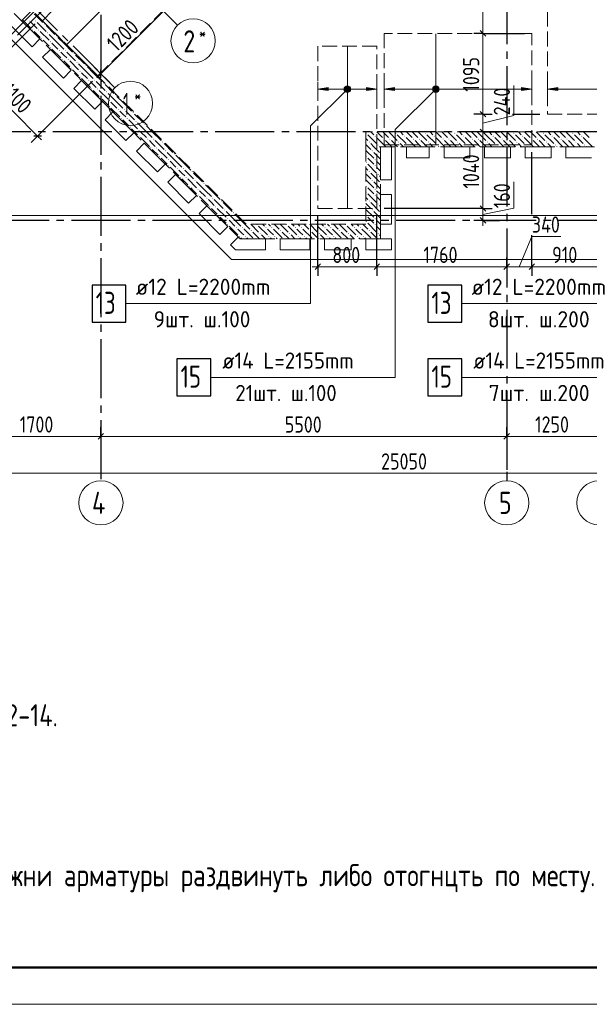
# Model space of a CAD drawing. Header units: millimetres. Extents: x 0 to 43617, y 0 to 59400.
# Tile 10 of 36: x 15224 to 22943, y 0 to 13352. Entities that reach past the tile are written whole.
import ezdxf

# ---------------------------------------------------------------- set-up
doc = ezdxf.new("R2010")
doc.units = ezdxf.units.MM
doc.linetypes.add('______2', pattern=[270, 200, -70])
doc.linetypes.add('______5', pattern=[1100, 800, -100, 100, -100])
for name, color, linetype, lineweight in [('Standard', 7, 'Continuous', 25), ('ДОП Верх по У', 7, 'Continuous', 25), ('Оси', 40, '______5', 18), ('Позиционная метка номер позиции', 7, 'Continuous', 13), ('Примечания', 7, 'Continuous', 25)]:
    doc.layers.add(name, color=color, linetype=linetype, lineweight=lineweight)
doc.layers.add('ЖБ Перекрытие верхний уровень', color=7, linetype='Continuous', lineweight=25, true_color=0xe0e0ff)
doc.layers.add('ЖБ Стена верхний уровень', color=7, linetype='Continuous', lineweight=25, true_color=0x006e00)
doc.styles.add('GOST 2.304-81', font='txt')
doc.styles.add('ISOCPEUR', font='txt')

msp = doc.modelspace()

# ---------------------------------------------------------------- hatches: boundary and pattern name
at = {"layer": 'ДОП Верх по У', "linetype": 'Continuous', "lineweight": 13, "transparency": 33554687}
for points in [[(19404, 12391), (19264, 12411), (19404, 12431)], [(20304, 12391), (20164, 12411), (20304, 12431)], [(22514, 12391), (22374, 12411), (22514, 12431)]]:
    msp.add_hatch(color=7, dxfattribs=at).paths.add_polyline_path(points, flags=16)
for points in [[(19632, 12392), (19632, 12430), (19626, 12411)], [(19632, 12430), (19645, 12379), (19645, 12443)], [(19632, 12430), (19632, 12392), (19645, 12379)], [(19645, 12443), (19664, 12373), (19664, 12448)], [(19645, 12443), (19645, 12379), (19664, 12373)], [(19664, 12448), (19664, 12373), (19683, 12379)], [(19664, 12448), (19683, 12379), (19683, 12443)], [(19683, 12443), (19683, 12379), (19696, 12392)], [(19683, 12443), (19696, 12392), (19696, 12430)], [(19696, 12430), (19696, 12392), (19701, 12411)], [(19924, 12391), (20064, 12411), (19924, 12431)], [(20832, 12392), (20832, 12430), (20827, 12411)], [(20832, 12430), (20845, 12379), (20845, 12443)], [(20832, 12430), (20832, 12392), (20845, 12379)], [(20845, 12443), (20864, 12373), (20864, 12448)], [(20845, 12443), (20845, 12379), (20864, 12373)], [(20864, 12448), (20864, 12373), (20883, 12379)], [(20864, 12448), (20883, 12379), (20883, 12443)], [(20883, 12443), (20883, 12379), (20896, 12392)], [(20883, 12443), (20896, 12392), (20896, 12430)], [(20896, 12430), (20896, 12392), (20902, 12411)], [(22024, 12391), (22164, 12411), (22024, 12431)]]:
    msp.add_hatch(color=7, dxfattribs=at).paths.add_polyline_path(points)
at = {"layer": 'ЖБ Стена верхний уровень', "linetype": 'Continuous', "lineweight": 18, "transparency": 33554687}
for points in [[(15354, 13333), (15361, 13340), (15367, 13333), (15361, 13327)], [(15394, 13213), (15401, 13220), (15407, 13213), (15401, 13207)], [(15434, 13333), (15441, 13340), (15447, 13333), (15441, 13327)], [(15474, 13213), (15481, 13220), (15487, 13213), (15481, 13207)], [(15554, 13293), (15561, 13300), (15567, 13293), (15561, 13287)], [(15407, 13213), (15407, 13213), (15401, 13207), (15401, 13207)], [(15514, 13093), (15521, 13100), (15527, 13093), (15521, 13087)], [(15594, 13173), (15601, 13180), (15607, 13173), (15601, 13167)], [(15714, 13133), (15721, 13140), (15727, 13133), (15721, 13127)], [(15634, 13053), (15641, 13060), (15647, 13053), (15641, 13047)], [(15634, 12973), (15641, 12980), (15647, 12973), (15641, 12967)], [(15754, 12933), (15761, 12940), (15767, 12933), (15761, 12927)], [(15794, 12813), (15801, 12820), (15807, 12813), (15801, 12807)], [(15834, 12933), (15841, 12940), (15847, 12933), (15841, 12927)], [(15874, 12813), (15881, 12820), (15887, 12813), (15881, 12807)], [(15954, 12893), (15961, 12900), (15967, 12893), (15961, 12887)], [(15914, 12693), (15921, 12700), (15927, 12693), (15921, 12687)], [(15994, 12773), (16001, 12780), (16007, 12773), (16001, 12767)], [(16114, 12733), (16121, 12740), (16127, 12733), (16121, 12727)], [(16034, 12653), (16041, 12660), (16047, 12653), (16041, 12647)], [(16034, 12573), (16041, 12580), (16047, 12573), (16041, 12567)], [(16154, 12533), (16161, 12540), (16167, 12533), (16161, 12527)], [(16194, 12413), (16201, 12420), (16207, 12413), (16201, 12407)], [(16234, 12533), (16241, 12540), (16247, 12533), (16241, 12527)], [(16274, 12413), (16281, 12420), (16287, 12413), (16281, 12407)], [(16354, 12493), (16361, 12500), (16367, 12493), (16361, 12487)], [(16314, 12293), (16321, 12300), (16327, 12293), (16321, 12287)], [(16394, 12373), (16401, 12380), (16407, 12373), (16401, 12367)], [(16514, 12333), (16521, 12340), (16527, 12333), (16521, 12327)], [(16434, 12253), (16441, 12260), (16447, 12253), (16441, 12247)], [(16434, 12173), (16441, 12180), (16447, 12173), (16441, 12167)], [(16554, 12133), (16561, 12140), (16567, 12133), (16561, 12127)], [(16594, 12013), (16601, 12020), (16607, 12013), (16601, 12007)], [(16634, 12133), (16641, 12140), (16647, 12133), (16641, 12127)], [(16674, 12013), (16681, 12020), (16687, 12013), (16681, 12007)], [(16754, 12093), (16761, 12100), (16767, 12093), (16761, 12087)], [(16714, 11893), (16721, 11900), (16727, 11893), (16721, 11887)], [(16794, 11973), (16801, 11980), (16807, 11973), (16801, 11967)], [(16914, 11933), (16921, 11940), (16927, 11933), (16921, 11927)], [(16834, 11853), (16841, 11860), (16847, 11853), (16841, 11847)], [(16834, 11773), (16841, 11780), (16847, 11773), (16841, 11767)], [(19914, 11813), (19921, 11820), (19927, 11813), (19921, 11807)], [(20034, 11773), (20041, 11780), (20047, 11773), (20041, 11767)], [(20314, 11813), (20321, 11820), (20327, 11813), (20321, 11807)], [(20434, 11773), (20441, 11780), (20447, 11773), (20441, 11767)], [(20714, 11813), (20721, 11820), (20727, 11813), (20721, 11807)], [(20834, 11773), (20841, 11780), (20847, 11773), (20841, 11767)], [(21114, 11813), (21121, 11820), (21127, 11813), (21121, 11807)], [(21234, 11773), (21241, 11780), (21247, 11773), (21241, 11767)], [(21514, 11813), (21521, 11820), (21527, 11813), (21521, 11807)], [(21634, 11773), (21641, 11780), (21647, 11773), (21641, 11767)], [(21914, 11813), (21921, 11820), (21927, 11813), (21921, 11807)], [(22034, 11773), (22041, 11780), (22047, 11773), (22041, 11767)], [(22314, 11813), (22321, 11820), (22327, 11813), (22321, 11807)], [(22434, 11773), (22441, 11780), (22447, 11773), (22441, 11767)], [(22714, 11813), (22721, 11820), (22727, 11813), (22721, 11807)], [(22834, 11773), (22841, 11780), (22847, 11773), (22841, 11767)], [(16954, 11733), (16961, 11740), (16967, 11733), (16961, 11727)], [(16994, 11613), (17001, 11620), (17007, 11613), (17001, 11607)], [(17034, 11733), (17041, 11740), (17047, 11733), (17041, 11727)], [(17074, 11613), (17081, 11620), (17087, 11613), (17081, 11607)], [(17154, 11693), (17161, 11700), (17167, 11693), (17161, 11687)], [(19954, 11693), (19961, 11700), (19967, 11693), (19961, 11687)], [(20074, 11653), (20081, 11660), (20087, 11653), (20081, 11647)], [(20154, 11733), (20161, 11740), (20167, 11733), (20161, 11727)], [(20234, 11733), (20241, 11740), (20247, 11733), (20241, 11727)], [(20354, 11693), (20361, 11700), (20367, 11693), (20361, 11687)], [(20474, 11653), (20481, 11660), (20487, 11653), (20481, 11647)], [(20554, 11733), (20561, 11740), (20567, 11733), (20561, 11727)], [(20634, 11733), (20641, 11740), (20647, 11733), (20641, 11727)], [(20754, 11693), (20761, 11700), (20767, 11693), (20761, 11687)], [(20874, 11653), (20881, 11660), (20887, 11653), (20881, 11647)], [(20954, 11733), (20961, 11740), (20967, 11733), (20961, 11727)], [(21034, 11733), (21041, 11740), (21047, 11733), (21041, 11727)], [(21154, 11693), (21161, 11700), (21167, 11693), (21161, 11687)], [(21274, 11653), (21281, 11660), (21287, 11653), (21281, 11647)], [(21354, 11733), (21361, 11740), (21367, 11733), (21361, 11727)], [(21434, 11733), (21441, 11740), (21447, 11733), (21441, 11727)], [(21554, 11693), (21561, 11700), (21567, 11693), (21561, 11687)], [(21674, 11653), (21681, 11660), (21687, 11653), (21681, 11647)], [(21754, 11733), (21761, 11740), (21767, 11733), (21761, 11727)], [(21834, 11733), (21841, 11740), (21847, 11733), (21841, 11727)], [(21954, 11693), (21961, 11700), (21967, 11693), (21961, 11687)], [(22074, 11653), (22081, 11660), (22087, 11653), (22081, 11647)], [(22154, 11733), (22161, 11740), (22167, 11733), (22161, 11727)], [(22234, 11733), (22241, 11740), (22247, 11733), (22241, 11727)], [(22354, 11693), (22361, 11700), (22367, 11693), (22361, 11687)], [(22474, 11653), (22481, 11660), (22487, 11653), (22481, 11647)], [(22554, 11733), (22561, 11740), (22567, 11733), (22561, 11727)], [(22634, 11733), (22641, 11740), (22647, 11733), (22641, 11727)], [(22754, 11693), (22761, 11700), (22767, 11693), (22761, 11687)], [(22874, 11653), (22881, 11660), (22887, 11653), (22881, 11647)], [(17114, 11493), (17121, 11500), (17127, 11493), (17121, 11487)], [(17194, 11573), (17201, 11580), (17207, 11573), (17201, 11567)], [(17314, 11533), (17321, 11540), (17327, 11533), (17321, 11527)], [(19914, 11493), (19921, 11500), (19927, 11493), (19921, 11487)], [(19994, 11573), (20001, 11580), (20007, 11573), (20001, 11567)], [(17234, 11453), (17241, 11460), (17247, 11453), (17241, 11447)], [(17234, 11373), (17241, 11380), (17247, 11373), (17241, 11367)], [(19914, 11413), (19921, 11420), (19927, 11413), (19921, 11407)], [(20034, 11453), (20041, 11460), (20047, 11453), (20041, 11447)], [(20034, 11373), (20041, 11380), (20047, 11373), (20041, 11367)], [(17354, 11333), (17361, 11340), (17367, 11333), (17361, 11327)], [(17394, 11213), (17401, 11220), (17407, 11213), (17401, 11207)], [(17434, 11333), (17441, 11340), (17447, 11333), (17441, 11327)], [(17474, 11213), (17481, 11220), (17487, 11213), (17481, 11207)], [(17554, 11293), (17561, 11300), (17567, 11293), (17561, 11287)], [(19954, 11293), (19961, 11300), (19967, 11293), (19961, 11287)], [(20074, 11253), (20081, 11260), (20087, 11253), (20081, 11247)], [(17514, 11093), (17521, 11100), (17527, 11093), (17521, 11087)], [(17594, 11173), (17601, 11180), (17607, 11173), (17601, 11167)], [(17714, 11133), (17721, 11140), (17727, 11133), (17721, 11127)], [(19914, 11093), (19921, 11100), (19927, 11093), (19921, 11087)], [(19994, 11173), (20001, 11180), (20007, 11173), (20001, 11167)], [(17634, 11053), (17641, 11060), (17647, 11053), (17641, 11047)], [(17634, 10973), (17641, 10980), (17647, 10973), (17641, 10967)], [(19914, 11013), (19921, 11020), (19927, 11013), (19921, 11007)], [(20034, 11053), (20041, 11060), (20047, 11053), (20041, 11047)], [(20034, 10973), (20041, 10980), (20047, 10973), (20041, 10967)], [(17754, 10933), (17761, 10940), (17767, 10933), (17761, 10927)], [(17794, 10813), (17801, 10820), (17807, 10813), (17801, 10807)], [(17834, 10933), (17841, 10940), (17847, 10933), (17841, 10927)], [(17874, 10813), (17881, 10820), (17887, 10813), (17881, 10807)], [(17954, 10893), (17961, 10900), (17967, 10893), (17961, 10887)], [(19954, 10893), (19961, 10900), (19967, 10893), (19961, 10887)], [(20074, 10853), (20081, 10860), (20087, 10853), (20081, 10847)], [(17914, 10693), (17921, 10700), (17927, 10693), (17921, 10687)], [(17994, 10773), (18001, 10780), (18007, 10773), (18001, 10767)], [(18114, 10733), (18121, 10740), (18127, 10733), (18121, 10727)], [(19914, 10693), (19921, 10700), (19927, 10693), (19921, 10687)], [(19994, 10773), (20001, 10780), (20007, 10773), (20001, 10767)], [(18034, 10653), (18041, 10660), (18047, 10653), (18041, 10647)], [(18034, 10573), (18041, 10580), (18047, 10573), (18041, 10567)], [(18434, 10573), (18441, 10580), (18447, 10573), (18441, 10567)], [(18834, 10573), (18841, 10580), (18847, 10573), (18841, 10567)], [(19234, 10573), (19241, 10580), (19247, 10573), (19241, 10567)], [(19634, 10573), (19641, 10580), (19647, 10573), (19641, 10567)], [(19914, 10613), (19921, 10620), (19927, 10613), (19921, 10607)], [(20034, 10653), (20041, 10660), (20047, 10653), (20041, 10647)], [(20034, 10573), (20041, 10580), (20047, 10573), (20041, 10567)], [(18154, 10533), (18161, 10540), (18167, 10533), (18161, 10527)], [(18194, 10413), (18201, 10420), (18207, 10413), (18201, 10407)], [(18234, 10533), (18241, 10540), (18247, 10533), (18241, 10527)], [(18274, 10413), (18281, 10420), (18287, 10413), (18281, 10407)], [(18354, 10493), (18361, 10500), (18367, 10493), (18361, 10487)], [(18474, 10453), (18481, 10460), (18487, 10453), (18481, 10447)], [(18554, 10533), (18561, 10540), (18567, 10533), (18561, 10527)], [(18594, 10413), (18601, 10420), (18607, 10413), (18601, 10407)], [(18634, 10533), (18641, 10540), (18647, 10533), (18641, 10527)], [(18674, 10413), (18681, 10420), (18687, 10413), (18681, 10407)], [(18754, 10493), (18761, 10500), (18767, 10493), (18761, 10487)], [(18874, 10453), (18881, 10460), (18887, 10453), (18881, 10447)], [(18954, 10533), (18961, 10540), (18967, 10533), (18961, 10527)], [(18994, 10413), (19001, 10420), (19007, 10413), (19001, 10407)], [(19034, 10533), (19041, 10540), (19047, 10533), (19041, 10527)], [(19074, 10413), (19081, 10420), (19087, 10413), (19081, 10407)], [(19154, 10493), (19161, 10500), (19167, 10493), (19161, 10487)], [(19274, 10453), (19281, 10460), (19287, 10453), (19281, 10447)], [(19354, 10533), (19361, 10540), (19367, 10533), (19361, 10527)], [(19394, 10413), (19401, 10420), (19407, 10413), (19401, 10407)], [(19434, 10533), (19441, 10540), (19447, 10533), (19441, 10527)], [(19474, 10413), (19481, 10420), (19487, 10413), (19481, 10407)], [(19554, 10493), (19561, 10500), (19567, 10493), (19561, 10487)], [(19674, 10453), (19681, 10460), (19687, 10453), (19681, 10447)], [(19754, 10533), (19761, 10540), (19767, 10533), (19761, 10527)], [(19794, 10413), (19801, 10420), (19807, 10413), (19801, 10407)], [(19834, 10533), (19841, 10540), (19847, 10533), (19841, 10527)], [(19874, 10413), (19881, 10420), (19887, 10413), (19881, 10407)], [(19954, 10493), (19961, 10500), (19967, 10493), (19961, 10487)], [(20074, 10453), (20081, 10460), (20087, 10453), (20081, 10447)]]:
    msp.add_hatch(color=7, dxfattribs=at).paths.add_polyline_path(points, flags=16)
at = {"layer": 'Позиционная метка номер позиции', "linetype": 'Continuous', "lineweight": 13, "transparency": 33554687}
for points in [[(19696, 12379), (19632, 12443), (19621, 12422)], [(19696, 12379), (19621, 12422), (19675, 12368)], [(19675, 12368), (19621, 12422), (19621, 12400)], [(19707, 12400), (19653, 12454), (19632, 12443)], [(19707, 12400), (19632, 12443), (19696, 12379)], [(19707, 12422), (19675, 12454), (19653, 12454)], [(19707, 12422), (19653, 12454), (19707, 12400)], [(19675, 12454), (19707, 12422), (19696, 12443)], [(20896, 12379), (20832, 12443), (20821, 12422)], [(20896, 12379), (20821, 12422), (20875, 12368)], [(20875, 12368), (20821, 12422), (20821, 12400)], [(20907, 12400), (20853, 12454), (20832, 12443)], [(20907, 12400), (20832, 12443), (20896, 12379)], [(20907, 12422), (20875, 12454), (20853, 12454)], [(20907, 12422), (20853, 12454), (20907, 12400)], [(20875, 12454), (20907, 12422), (20896, 12443)], [(19675, 12368), (19621, 12400), (19653, 12368)], [(19653, 12368), (19621, 12400), (19632, 12379)], [(20875, 12368), (20821, 12400), (20853, 12368)], [(20853, 12368), (20821, 12400), (20832, 12379)]]:
    msp.add_hatch(color=7, dxfattribs=at).paths.add_polyline_path(points)

# ---------------------------------------------------------------- linework, layer by layer
at = {"layer": 'Standard', "color": 7, "linetype": 'Continuous', "lineweight": 13, "transparency": 33554687}
for p, q in [((16324, 12619), (17173, 13468)), ((16324, 12619), (16271, 12566)), ((21918, 12055), (21918, 12462)), ((21501, 11830), (21501, 12070)), ((21501, 11950), (21918, 12055)), ((15467, 11774), (15520, 11721)), ((21918, 10795), (21918, 11155)), ((21501, 10711), (21918, 10795)), ((21501, 10630), (21501, 10792)), ((21501, 10630), (21501, 10555)), ((21994, 10002), (22164, 10414)), ((22164, 10414), (22555, 10414)), ((19264, 10002), (19189, 10002)), ((20064, 10002), (19264, 10002)), ((21824, 10002), (20064, 10002)), ((22164, 10002), (21824, 10002)), ((23074, 10002), (22164, 10002)), ((14624, 7702), (16324, 7702)), ((16324, 7702), (21824, 7702)), ((21824, 7702), (23074, 7702)), ((32974, 7202), (7924, 7202))]:
    msp.add_line(p, q, dxfattribs=at)
at = {"layer": 'Standard', "color": 251, "linetype": 'Continuous', "lineweight": -3, "true_color": 0x656565, "transparency": 33554687}
for p, q in [((17173, 13468), (17291, 13349)), ((21501, 13167), (21376, 13167)), ((21501, 13167), (21626, 13167)), ((16324, 12619), (16236, 12707)), ((16324, 12619), (16412, 12531)), ((16324, 12619), (16443, 12501)), ((15467, 11774), (16212, 12519)), ((21501, 12070), (21376, 12070)), ((21501, 12070), (21626, 12070)), ((21901, 12070), (22274, 12070)), ((15467, 11774), (15379, 11686)), ((15467, 11774), (15556, 11863)), ((21501, 11830), (21376, 11830)), ((21501, 11830), (21626, 11830)), ((22164, 10716), (22164, 11555)), ((19264, 10002), (19264, 10692)), ((21501, 10792), (20164, 10792)), ((21501, 10792), (21376, 10792)), ((21501, 10792), (21626, 10792)), ((21501, 10630), (21376, 10630)), ((21501, 10630), (21626, 10630)), ((21501, 10630), (21724, 10630)), ((19264, 10002), (19264, 10127)), ((20064, 10002), (20064, 10127)), ((21824, 10002), (21824, 10127)), ((22164, 10002), (22164, 10127)), ((19264, 10002), (19264, 9877)), ((20064, 10002), (20064, 9877)), ((21824, 10002), (21824, 9877)), ((21824, 10002), (21824, 10000)), ((22164, 10002), (22164, 9877)), ((16324, 7702), (16324, 7827)), ((21824, 7702), (21824, 7827)), ((16324, 7702), (16324, 7577)), ((21824, 7702), (21824, 7577))]:
    msp.add_line(p, q, dxfattribs=at)
at = {"layer": 'Standard', "color": 7, "linetype": 'Continuous', "lineweight": 25, "transparency": 33554687}
for p, q in [((21539, 13129), (21464, 13204)), ((16324, 12566), (16324, 12672)), ((21539, 12033), (21464, 12107)), ((15520, 11774), (15414, 11774)), ((21539, 11792), (21464, 11868)), ((21539, 10754), (21464, 10829)), ((21539, 10592), (21464, 10668)), ((19301, 10040), (19226, 9965)), ((20101, 10040), (20026, 9965)), ((21861, 10040), (21786, 9965)), ((22202, 10040), (22127, 9965)), ((16286, 7665), (16361, 7740)), ((21786, 7665), (21861, 7740))]:
    msp.add_line(p, q, dxfattribs=at)
at = {"layer": 'Standard', "color": 7, "linetype": 'Continuous', "lineweight": 13, "transparency": 33554687}
msp.add_lwpolyline([(0, 0), (42000, 0), (42000, 59400), (0, 59400), (0, 0)], close=True, dxfattribs=at)
at = {"layer": 'Standard', "color": 7, "linetype": 'Continuous', "lineweight": 50, "transparency": 33554687}
msp.add_lwpolyline([(2000, 58900), (41500, 58900), (41500, 500), (2000, 500), (2000, 58900)], close=True, dxfattribs=at)
at = {"layer": 'Standard', "color": 254, "linetype": 'Continuous', "lineweight": 13, "true_color": 0xc4c4ff, "transparency": 33554687}
msp.add_lwpolyline([(7992, 10698), (32674, 10698), (32674, 56820), (7992, 56820), (7992, 10698)], dxfattribs=at)
at = {"layer": 'Standard', "color": 7, "linetype": 'Continuous', "lineweight": 13, "transparency": 33554687}
for points in [[(21501, 13167), (21501, 14068), (21501, 14068), (21501, 14270)], [(21501, 12070), (21501, 12118), (21501, 12118), (21501, 13137), (21501, 13137), (21501, 13167)], [(15467, 11774), (14835, 12407), (14835, 12407), (14827, 12414), (14827, 12414), (14689, 12552)], [(21501, 10792), (21501, 10926), (21501, 10926), (21501, 11830)]]:
    msp.add_lwpolyline(points, dxfattribs=at)
at = {"layer": 'Standard', "color": 251, "linetype": 'Continuous', "lineweight": -3, "true_color": 0x656565, "transparency": 33554687}
for points in [[(14597, 12644), (14609, 12656), (14609, 12656), (14609, 12656), (14609, 12656), (15714, 13761), (15714, 13761), (16102, 14149)], [(14689, 12552), (14691, 12554), (14691, 12554), (14701, 12564), (14701, 12564), (14701, 12564), (14701, 12564), (15434, 13297)], [(21501, 13167), (21531, 13167), (21531, 13167), (21633, 13167), (21633, 13167), (21698, 13167), (21698, 13167), (21734, 13167), (21734, 13167), (22064, 13167)], [(21501, 12070), (21556, 12070), (21556, 12070), (21616, 12070)], [(21501, 11830), (21620, 11830), (21620, 11830), (21724, 11830)], [(20064, 10002), (20064, 10019), (20064, 10019), (20064, 10692)], [(22164, 10002), (22164, 10019), (22164, 10019), (22164, 10019), (22164, 10019), (22164, 10418), (22164, 10418), (22164, 10431)], [(16324, 7702), (16324, 7587), (16324, 7587), (16324, 7250)], [(21824, 7702), (21824, 7497), (21824, 7497), (21824, 7250)]]:
    msp.add_lwpolyline(points, dxfattribs=at)
at = {"layer": 'ДОП Верх по У', "color": 7, "linetype": 'Continuous', "lineweight": 18, "transparency": 33554687}
for p, q in [((15862, 13018), (17919, 15075)), ((20864, 13162), (20864, 11662)), ((19664, 10798), (19664, 12986))]:
    msp.add_line(p, q, dxfattribs=at)
at = {"layer": 'ДОП Верх по У', "color": 251, "linetype": 'Continuous', "lineweight": 13, "true_color": 0x494949, "transparency": 33554687}
for p, q in [((19264, 12411), (19264, 12511)), ((19264, 12411), (19404, 12431)), ((19404, 12431), (19404, 12391)), ((19664, 12448), (19664, 12448)), ((20064, 12411), (19924, 12431)), ((19924, 12431), (19924, 12391)), ((20064, 12411), (20064, 12511)), ((20164, 12411), (20164, 12511)), ((20164, 12411), (20304, 12431)), ((20304, 12431), (20304, 12391)), ((20864, 12448), (20864, 12448)), ((22164, 12411), (22024, 12431)), ((22024, 12431), (22024, 12391)), ((22164, 12411), (22164, 12511)), ((22374, 12411), (22374, 12511)), ((22374, 12411), (22514, 12431)), ((22514, 12431), (22514, 12391)), ((19404, 12391), (19264, 12411)), ((19264, 12411), (19264, 12311)), ((19264, 12411), (19264, 12411)), ((19404, 12411), (19634, 12411)), ((19664, 12373), (19664, 12373)), ((19694, 12411), (19924, 12411)), ((19924, 12391), (20064, 12411)), ((20064, 12411), (20064, 12311)), ((20064, 12411), (20064, 12411)), ((20304, 12391), (20164, 12411)), ((20164, 12411), (20164, 12311)), ((20164, 12411), (20164, 12411)), ((20304, 12411), (20834, 12411)), ((20864, 12373), (20864, 12373)), ((20894, 12411), (22024, 12411)), ((22024, 12391), (22164, 12411)), ((22164, 12411), (22164, 12311)), ((22164, 12411), (22164, 12411)), ((22514, 12391), (22374, 12411)), ((22374, 12411), (22374, 12311)), ((22374, 12411), (22374, 12411)), ((22514, 12411), (23144, 12411))]:
    msp.add_line(p, q, dxfattribs=at)
at = {"layer": 'ДОП Верх по У', "color": 7, "linetype": 'Continuous', "lineweight": 13, "transparency": 33554687}
for p, q in [((16778, 9502), (18864, 9502)), ((21328, 9502), (23414, 9502)), ((17950, 8502), (20014, 8502)), ((21350, 8502), (23414, 8502))]:
    msp.add_line(p, q, dxfattribs=at)
at = {"layer": 'ДОП Верх по У', "color": 7, "linetype": 'Continuous', "lineweight": 25, "transparency": 33554687}
for points in [[(16204, 9252), (16664, 9252), (16664, 9752), (16204, 9752), (16204, 9252)], [(20754, 9252), (21214, 9252), (21214, 9752), (20754, 9752), (20754, 9252)], [(17354, 8252), (17814, 8252), (17814, 8752), (17354, 8752), (17354, 8252)], [(20754, 8252), (21214, 8252), (21214, 8752), (20754, 8752), (20754, 8252)]]:
    msp.add_lwpolyline(points, dxfattribs=at)
at = {"layer": 'ДОП Верх по У', "color": 251, "linetype": 'Continuous', "lineweight": 13, "true_color": 0x494949, "transparency": 33554687}
for centre in [(19664, 12411), (20864, 12411)]:
    msp.add_circle(centre, 37.5, dxfattribs=at)
at = {"layer": 'ЖБ Перекрытие верхний уровень', "color": 7, "linetype": 'Continuous', "lineweight": 18, "transparency": 33554687}
for p, q in [((13214, 14980), (18094, 10100)), ((15151, 13438), (15498, 13092)), ((15392, 12986), (15045, 13332)), ((15498, 13092), (15392, 12986)), ((15533, 12844), (15639, 12950)), ((15816, 12561), (15533, 12844)), ((15639, 12950), (15922, 12668)), ((15922, 12668), (15816, 12561)), ((15957, 12420), (16063, 12526)), ((16240, 12137), (15957, 12420)), ((16063, 12526), (16346, 12243)), ((16346, 12243), (16240, 12137)), ((16382, 11996), (16488, 12102)), ((16488, 12102), (16771, 11819)), ((16664, 11713), (16382, 11996)), ((16771, 11819), (16664, 11713)), ((16806, 11571), (16912, 11678)), ((16912, 11678), (17195, 11395)), ((20114, 11180), (20114, 11630)), ((20114, 11630), (20264, 11630)), ((20264, 11630), (20264, 11180)), ((20464, 11480), (20464, 11630)), ((20464, 11630), (20774, 11630)), ((20774, 11630), (20774, 11480)), ((20974, 11480), (20974, 11630)), ((20974, 11630), (21324, 11630)), ((21324, 11630), (21324, 11480)), ((21524, 11480), (21524, 11630)), ((21524, 11630), (21874, 11630)), ((21874, 11630), (21874, 11480)), ((22074, 11630), (22424, 11630)), ((22074, 11480), (22074, 11630)), ((22424, 11630), (22424, 11480)), ((22624, 11480), (22624, 11630)), ((22624, 11630), (22974, 11630)), ((17089, 11289), (16806, 11571)), ((17195, 11395), (17089, 11289)), ((20774, 11480), (20464, 11480)), ((21324, 11480), (20974, 11480)), ((21874, 11480), (21524, 11480)), ((22424, 11480), (22074, 11480)), ((22974, 11480), (22624, 11480)), ((17230, 11147), (17336, 11253)), ((17336, 11253), (17619, 10970)), ((17513, 10864), (17230, 11147)), ((20264, 11180), (20114, 11180)), ((17619, 10970), (17513, 10864)), ((20114, 10580), (20114, 10980)), ((20114, 10980), (20264, 10980)), ((20264, 10980), (20264, 10580)), ((17654, 10723), (17760, 10829)), ((17760, 10829), (18043, 10546)), ((17937, 10440), (17654, 10723)), ((20264, 10580), (20114, 10580)), ((18043, 10546), (17937, 10440)), ((18079, 10299), (18185, 10405)), ((18147, 10230), (18079, 10299)), ((18185, 10405), (18210, 10380)), ((18210, 10380), (18554, 10380)), ((18554, 10380), (18554, 10230)), ((18754, 10230), (18754, 10380)), ((18754, 10380), (19154, 10380)), ((19154, 10380), (19154, 10230)), ((19354, 10230), (19354, 10380)), ((19354, 10380), (19714, 10380)), ((19714, 10380), (19714, 10230)), ((19914, 10230), (19914, 10380)), ((19914, 10380), (20264, 10380)), ((20264, 10380), (20264, 10230)), ((18554, 10230), (18147, 10230)), ((19154, 10230), (18754, 10230)), ((19714, 10230), (19354, 10230)), ((20264, 10230), (19914, 10230)), ((18094, 10100), (33074, 10100))]:
    msp.add_line(p, q, dxfattribs=at)
at = {"layer": 'ЖБ Стена верхний уровень', "color": 251, "linetype": '______2', "lineweight": 13, "true_color": 0x656565, "transparency": 33554687}
for p, q in [((16134, 14223), (15250, 13339)), ((15533, 13339), (16276, 14082)), ((15250, 13339), (15392, 13198)), ((18292, 10580), (15533, 13339)), ((15392, 13198), (18210, 10380)), ((22974, 11830), (19914, 11830)), ((19914, 11830), (19914, 11630)), ((19914, 11630), (19914, 10580)), ((20114, 10380), (20114, 11630)), ((20114, 11630), (26274, 11630)), ((19914, 10580), (18292, 10580)), ((18210, 10380), (19914, 10380)), ((19914, 10380), (20114, 10380))]:
    msp.add_line(p, q, dxfattribs=at)
at = {"layer": 'ЖБ Стена верхний уровень', "color": 9, "linetype": 'Continuous', "lineweight": 18, "true_color": 0xc7c7c7, "transparency": 33554687}
for p, q in [((15421, 13433), (15524, 13330)), ((15263, 13352), (15381, 13233)), ((15421, 13273), (15381, 13313)), ((15444, 13250), (15421, 13273)), ((15461, 13233), (15444, 13250)), ((15461, 13313), (15484, 13290)), ((15484, 13290), (15581, 13193)), ((15524, 13330), (15541, 13313)), ((15581, 13273), (15701, 13153)), ((15421, 13193), (15501, 13113)), ((15501, 13193), (15621, 13073)), ((15741, 13033), (15621, 13153)), ((15741, 13113), (15821, 13033)), ((15581, 13033), (15541, 13073)), ((15621, 12993), (15581, 13033)), ((15661, 13033), (15741, 12953)), ((15661, 12953), (15781, 12833)), ((15741, 13033), (15821, 12953)), ((15821, 13033), (15941, 12913)), ((15821, 12873), (15781, 12913)), ((15861, 12833), (15821, 12873)), ((15861, 12913), (15981, 12793)), ((15981, 12873), (16101, 12753)), ((15821, 12793), (15901, 12713)), ((15901, 12793), (16021, 12673)), ((16141, 12633), (16021, 12753)), ((16141, 12713), (16221, 12633)), ((15981, 12633), (15941, 12673)), ((16021, 12593), (15981, 12633)), ((16061, 12633), (16141, 12553)), ((16061, 12553), (16181, 12433)), ((16141, 12633), (16221, 12553)), ((16221, 12633), (16341, 12513)), ((16221, 12473), (16181, 12513)), ((16261, 12433), (16221, 12473)), ((16261, 12513), (16381, 12393)), ((16381, 12473), (16501, 12353)), ((16221, 12393), (16301, 12313)), ((16301, 12393), (16421, 12273)), ((16541, 12233), (16421, 12353)), ((16541, 12313), (16621, 12233)), ((16381, 12233), (16341, 12273)), ((16421, 12193), (16381, 12233)), ((16461, 12233), (16541, 12153)), ((16461, 12153), (16581, 12033)), ((16541, 12233), (16621, 12153)), ((16621, 12233), (16741, 12113)), ((16621, 12073), (16581, 12113)), ((16661, 12033), (16621, 12073)), ((16661, 12113), (16781, 11993)), ((16781, 12073), (16901, 11953)), ((16621, 11993), (16701, 11913)), ((16701, 11993), (16821, 11873)), ((16941, 11833), (16821, 11953)), ((16941, 11913), (17021, 11833)), ((16781, 11833), (16741, 11873)), ((16821, 11793), (16781, 11833)), ((16861, 11833), (16941, 11753)), ((16861, 11753), (16981, 11633)), ((16941, 11833), (17021, 11753)), ((17021, 11833), (17141, 11713)), ((19941, 11793), (20061, 11673)), ((20021, 11793), (19984, 11830)), ((20061, 11753), (20181, 11633)), ((20064, 11830), (20141, 11753)), ((20144, 11830), (20221, 11753)), ((20224, 11830), (20341, 11713)), ((20341, 11793), (20461, 11673)), ((20421, 11793), (20384, 11830)), ((20461, 11753), (20581, 11633)), ((20464, 11830), (20541, 11753)), ((20544, 11830), (20621, 11753)), ((20624, 11830), (20741, 11713)), ((20741, 11793), (20861, 11673)), ((20821, 11793), (20784, 11830)), ((20861, 11753), (20981, 11633)), ((20864, 11830), (20941, 11753)), ((20944, 11830), (21021, 11753)), ((21024, 11830), (21141, 11713)), ((21141, 11793), (21261, 11673)), ((21221, 11793), (21184, 11830)), ((21261, 11753), (21381, 11633)), ((21264, 11830), (21341, 11753)), ((21344, 11830), (21421, 11753)), ((21424, 11830), (21541, 11713)), ((21541, 11793), (21661, 11673)), ((21621, 11793), (21584, 11830)), ((21661, 11753), (21781, 11633)), ((21664, 11830), (21741, 11753)), ((21744, 11830), (21821, 11753)), ((21824, 11830), (21941, 11713)), ((21941, 11793), (22061, 11673)), ((22021, 11793), (21984, 11830)), ((22061, 11753), (22181, 11633)), ((22064, 11830), (22141, 11753)), ((22144, 11830), (22221, 11753)), ((22224, 11830), (22341, 11713)), ((22341, 11793), (22461, 11673)), ((22421, 11793), (22384, 11830)), ((22461, 11753), (22581, 11633)), ((22464, 11830), (22541, 11753)), ((22544, 11830), (22621, 11753)), ((22624, 11830), (22741, 11713)), ((22741, 11793), (22861, 11673)), ((22821, 11793), (22784, 11830)), ((22861, 11753), (22981, 11633)), ((22864, 11830), (22941, 11753)), ((17021, 11673), (16981, 11713)), ((17061, 11633), (17021, 11673)), ((17061, 11713), (17181, 11593)), ((17181, 11673), (17301, 11553)), ((19914, 11740), (19941, 11713)), ((19914, 11660), (19944, 11630)), ((19944, 11630), (19981, 11593)), ((19981, 11673), (20024, 11630)), ((20024, 11630), (20101, 11553)), ((20104, 11630), (20101, 11633)), ((20114, 11620), (20104, 11630)), ((20221, 11673), (20181, 11713)), ((20261, 11633), (20221, 11673)), ((20261, 11713), (20344, 11630)), ((20381, 11673), (20424, 11630)), ((20504, 11630), (20501, 11633)), ((20621, 11673), (20581, 11713)), ((20661, 11633), (20621, 11673)), ((20661, 11713), (20744, 11630)), ((20781, 11673), (20824, 11630)), ((20904, 11630), (20901, 11633)), ((21021, 11673), (20981, 11713)), ((21061, 11633), (21021, 11673)), ((21061, 11713), (21144, 11630)), ((21181, 11673), (21224, 11630)), ((21304, 11630), (21301, 11633)), ((21421, 11673), (21381, 11713)), ((21461, 11633), (21421, 11673)), ((21461, 11713), (21544, 11630)), ((21581, 11673), (21624, 11630)), ((21704, 11630), (21701, 11633)), ((21821, 11673), (21781, 11713)), ((21861, 11633), (21821, 11673)), ((21861, 11713), (21944, 11630)), ((21981, 11673), (22024, 11630)), ((22104, 11630), (22101, 11633)), ((22221, 11673), (22181, 11713)), ((22261, 11633), (22221, 11673)), ((22261, 11713), (22344, 11630)), ((22381, 11673), (22424, 11630)), ((22504, 11630), (22501, 11633)), ((22621, 11673), (22581, 11713)), ((22661, 11633), (22621, 11673)), ((22661, 11713), (22744, 11630)), ((22781, 11673), (22824, 11630)), ((22904, 11630), (22901, 11633)), ((17021, 11593), (17101, 11513)), ((17101, 11593), (17221, 11473)), ((17341, 11433), (17221, 11553)), ((17341, 11513), (17421, 11433)), ((19914, 11580), (20021, 11473)), ((20114, 11460), (20021, 11553)), ((17181, 11433), (17141, 11473)), ((17221, 11393), (17181, 11433)), ((17261, 11433), (17341, 11353)), ((17261, 11353), (17381, 11233)), ((17341, 11433), (17421, 11353)), ((17421, 11433), (17541, 11313)), ((19981, 11433), (19941, 11473)), ((19941, 11393), (20061, 11273)), ((20021, 11393), (19981, 11433)), ((20061, 11433), (20114, 11380)), ((20061, 11353), (20114, 11300)), ((17421, 11273), (17381, 11313)), ((17461, 11233), (17421, 11273)), ((17461, 11313), (17581, 11193)), ((17581, 11273), (17701, 11153)), ((19914, 11340), (19941, 11313)), ((19914, 11260), (19981, 11193)), ((19981, 11273), (20101, 11153)), ((20114, 11220), (20101, 11233)), ((17421, 11193), (17501, 11113)), ((17501, 11193), (17621, 11073)), ((17741, 11033), (17621, 11153)), ((17741, 11113), (17821, 11033)), ((19914, 11180), (20021, 11073)), ((20114, 11060), (20021, 11153)), ((17581, 11033), (17541, 11073)), ((17621, 10993), (17581, 11033)), ((17661, 11033), (17741, 10953)), ((17661, 10953), (17781, 10833)), ((17741, 11033), (17821, 10953)), ((17821, 11033), (17941, 10913)), ((19981, 11033), (19941, 11073)), ((19941, 10993), (20061, 10873)), ((20021, 10993), (19981, 11033)), ((20061, 11033), (20114, 10980)), ((20061, 10953), (20114, 10900)), ((17821, 10873), (17781, 10913)), ((17861, 10833), (17821, 10873)), ((17861, 10913), (17981, 10793)), ((17981, 10873), (18101, 10753)), ((19914, 10940), (19941, 10913)), ((19914, 10860), (19981, 10793)), ((19981, 10873), (20101, 10753)), ((20114, 10820), (20101, 10833)), ((17821, 10793), (17901, 10713)), ((17901, 10793), (18021, 10673)), ((18141, 10633), (18021, 10753)), ((18141, 10713), (18221, 10633)), ((19914, 10780), (20021, 10673)), ((20114, 10660), (20021, 10753)), ((17981, 10633), (17941, 10673)), ((18021, 10593), (17981, 10633)), ((18061, 10633), (18141, 10553)), ((18061, 10553), (18181, 10433)), ((18141, 10633), (18221, 10553)), ((18221, 10633), (18287, 10567)), ((18287, 10567), (18341, 10513)), ((18354, 10580), (18461, 10473)), ((18461, 10553), (18581, 10433)), ((18514, 10580), (18541, 10553)), ((18594, 10580), (18621, 10553)), ((18674, 10580), (18741, 10513)), ((18754, 10580), (18861, 10473)), ((18861, 10553), (18981, 10433)), ((18914, 10580), (18941, 10553)), ((18994, 10580), (19021, 10553)), ((19074, 10580), (19141, 10513)), ((19154, 10580), (19261, 10473)), ((19261, 10553), (19381, 10433)), ((19314, 10580), (19341, 10553)), ((19394, 10580), (19421, 10553)), ((19474, 10580), (19541, 10513)), ((19554, 10580), (19661, 10473)), ((19661, 10553), (19781, 10433)), ((19714, 10580), (19741, 10553)), ((19794, 10580), (19821, 10553)), ((19874, 10580), (19914, 10540)), ((19981, 10633), (19941, 10673)), ((19941, 10593), (20061, 10473)), ((20021, 10593), (19981, 10633)), ((20061, 10633), (20114, 10580)), ((20061, 10553), (20114, 10500)), ((18221, 10473), (18181, 10513)), ((18240, 10454), (18221, 10473)), ((18261, 10433), (18240, 10454)), ((18261, 10513), (18264, 10510)), ((18264, 10510), (18381, 10393)), ((18381, 10473), (18474, 10380)), ((18554, 10380), (18501, 10433)), ((18621, 10473), (18581, 10513)), ((18661, 10433), (18621, 10473)), ((18661, 10513), (18781, 10393)), ((18781, 10473), (18874, 10380)), ((18954, 10380), (18901, 10433)), ((19021, 10473), (18981, 10513)), ((19061, 10433), (19021, 10473)), ((19061, 10513), (19181, 10393)), ((19181, 10473), (19274, 10380)), ((19354, 10380), (19301, 10433)), ((19421, 10473), (19381, 10513)), ((19461, 10433), (19421, 10473)), ((19461, 10513), (19581, 10393)), ((19581, 10473), (19674, 10380)), ((19754, 10380), (19701, 10433)), ((19821, 10473), (19781, 10513)), ((19861, 10433), (19821, 10473)), ((19861, 10513), (19914, 10460)), ((19914, 10540), (19941, 10513)), ((19914, 10460), (19981, 10393)), ((19981, 10473), (20074, 10380)), ((20114, 10420), (20101, 10433)), ((18221, 10393), (18234, 10380)), ((18301, 10393), (18314, 10380)), ((18621, 10393), (18634, 10380)), ((18701, 10393), (18714, 10380)), ((19021, 10393), (19034, 10380)), ((19101, 10393), (19114, 10380)), ((19421, 10393), (19434, 10380)), ((19501, 10393), (19514, 10380)), ((19821, 10393), (19834, 10380)), ((19901, 10393), (19914, 10380)), ((19914, 10380), (19914, 10380))]:
    msp.add_line(p, q, dxfattribs=at)
at = {"layer": 'Оси', "color": 8, "linetype": '______5', "lineweight": -3, "transparency": 33554687}
for p, q in [((21824, 57820), (21824, 7100)), ((16324, 57420), (16324, 7100)), ((14416, 12363), (33072, 31020)), ((16513, 12430), (7200, 21743)), ((17362, 13278), (10292, 20348)), ((34074, 11830), (3600, 11830)), ((33224, 10630), (3600, 10630))]:
    msp.add_line(p, q, dxfattribs=at)
at = {"layer": 'Оси', "color": 7, "linetype": 'Continuous', "lineweight": 13, "transparency": 33554687}
for centre in [(17574, 13066), (16725, 12218), (16324, 6800), (21824, 6800), (23074, 6800)]:
    msp.add_circle(centre, 300, dxfattribs=at)
at = {"layer": 'Позиционная метка номер позиции', "color": 7, "linetype": 'Continuous', "lineweight": 13, "transparency": 33554687}
for p, q in [((19632, 12443), (19632, 12443)), ((19696, 12443), (19696, 12443)), ((20832, 12443), (20832, 12443)), ((20896, 12443), (20896, 12443)), ((19632, 12379), (19632, 12379)), ((19696, 12379), (19696, 12379)), ((20832, 12379), (20832, 12379)), ((20896, 12379), (20896, 12379))]:
    msp.add_line(p, q, dxfattribs=at)
for points in [[(23074, 15932), (23914, 15092), (23914, 8502), (21214, 8502)], [(19664, 12411), (19164, 11911), (19164, 9502), (16664, 9502)], [(20864, 12411), (20314, 11861), (20314, 8502), (17814, 8502)], [(23174, 12411), (23714, 11871), (23714, 9502), (21214, 9502)]]:
    msp.add_lwpolyline(points, dxfattribs=at)
for centre in [(19664, 12411), (20864, 12411)]:
    msp.add_circle(centre, 45, dxfattribs=at)
at = {"layer": 'Примечания', "color": 7, "linetype": '______2', "lineweight": 18, "transparency": 33554687}
for p, q in [((16283, 12590), (18347, 14655)), ((22374, 14270), (22374, 12070)), ((15434, 13438), (16283, 12590)), ((22164, 13167), (20164, 13167)), ((20164, 13167), (20164, 11655)), ((22164, 11655), (22164, 13167)), ((20064, 12992), (19264, 12992)), ((19264, 12992), (19264, 10792)), ((20064, 10792), (20064, 12992)), ((22374, 12070), (23774, 12070)), ((20164, 11655), (22164, 11655)), ((19264, 10792), (20064, 10792))]:
    msp.add_line(p, q, dxfattribs=at)

# ---------------------------------------------------------------- texts
at = {"layer": 'Standard', "color": 7, "linetype": 'Continuous', "lineweight": 25, "transparency": 33554687, "char_height": 220, "attachment_point": 7, "style": 'GOST 2.304-81'}
for s, insert, width, rotation in [('1200', (16536, 12902), 625.73, 45), ('1095', (21451, 12376), 610.17, 90), ('1100', (14953, 12359), 578.86, 315), ('240', (21868, 12055), 531.96, 90), ('1040', (21451, 11061), 625.74, 90), ('160', (21868, 10795), 485.09, 90)]:
    msp.add_mtext(s, dxfattribs=dict(at, insert=insert, width=width, rotation=rotation))
for s, insert, width in [('340', (22164, 10464), 516.4), ('800', (19461, 10052), 531.97), ('1760', (20694, 10053), 625.73), ('910', (22439, 10053), 485.08), ('1700', (15224, 7753), 625.74), ('5500', (18816, 7752), 641.46), ('1250', (22207, 7753), 610.16), ('25050', (20121, 7252), 782.13)]:
    msp.add_mtext(s, dxfattribs=dict(at, insert=insert, width=width))
at = {"layer": 'Standard', "color": 7, "linetype": 'Continuous', "lineweight": 13, "transparency": 33554687, "insert": (3000, 4070), "char_height": 300, "width": 24680.25, "attachment_point": 1, "line_spacing_factor": 1.084337}
msp.add_mtext('\\A1;{\\fGOST 2.304-81|i0|b0;\\H300.000000;\\W1.000000;\\C7;1. Общие указания см. листы КЖ2.2-1. Ведомость расхода стали см. лист КЖ2.2-14.}\\P{\\fGOST 2.304-81|i0|b0;\\H300.000000;\\W1.000000;\\C7;2. Спецификацию элементов, ведомость деталей см. листы КЖ2.2-14...15.}\\P{\\fGOST 2.304-81|i0|b0;\\H300.000000;\\W1.000000;\\C7;3. Сечения по плите перекрытия см. лист КЖ2.2-23.}\\P{\\fGOST 2.304-81|i0|b0;\\H300.000000;\\W1.000000;\\C7;4. Детали плана см. лист КЖ2.2-24.}\\P{\\fGOST 2.304-81|i0|b0;\\H300.000000;\\W1.000000;\\C7;5. В местах попадания отверстий в зону дополнительного армирования, стержни арматуры раздвинуть либо отогнцть по месту.}\\P', dxfattribs=at)
at = {"layer": 'ДОП Верх по У', "color": 7, "linetype": 'Continuous', "lineweight": 13, "transparency": 33554687, "attachment_point": 7, "style": 'ISOCPEUR'}
for s, insert, char_height, width in [('\\W0.96;ø12 L=2200mm ', (16798, 9620), 220, 2150.52), ('\\W0.96;ø12 L=2200mm ', (21348, 9620), 220, 2150.52), ('\\W0.75;13', (16254, 9362), 300, 472.29), ('\\W0.75;13', (20804, 9362), 300, 472.27), ('\\W0.95;9шт. ш.100 ', (17040, 9180), 220, 1665.52), ('\\W0.97;8шт. ш.200 ', (21568, 9180), 220, 1712.33), ('\\W0.94;ø14 L=2155mm ', (17970, 8620), 220, 2126.49), ('\\W0.94;ø14 L=2155mm ', (21370, 8620), 220, 2126.49), ('\\W0.75;15', (17404, 8362), 300, 472.27), ('\\W0.75;15', (20804, 8362), 300, 472.27), ('\\W0.93;21шт. ш.100 ', (18146, 8180), 220, 1773.35), ('\\W0.97;7шт. ш.200 ', (21579, 8180), 220, 1712.32)]:
    msp.add_mtext(s, dxfattribs=dict(at, insert=insert, char_height=char_height, width=width))
at = {"layer": 'Оси', "color": 7, "linetype": 'Continuous', "lineweight": 25, "transparency": 33554687, "attachment_point": 7, "style": 'ISOCPEUR'}
for s, insert, char_height, width in [('\\W0.80;*', (17652, 13084), 180, 215.91), ('\\W0.78;2', (17442, 12909), 300, 326.41), ('\\W0.80;*', (16774, 12235), 180, 215.89), ('\\W0.56;1', (16624, 12060), 300, 233.34), ('\\W0.80;4', (16204, 6650), 300, 359.83), ('\\W0.78;5', (21719, 6650), 300, 326.41)]:
    msp.add_mtext(s, dxfattribs=dict(at, insert=insert, char_height=char_height, width=width))

doc.saveas('drawing.dxf')
